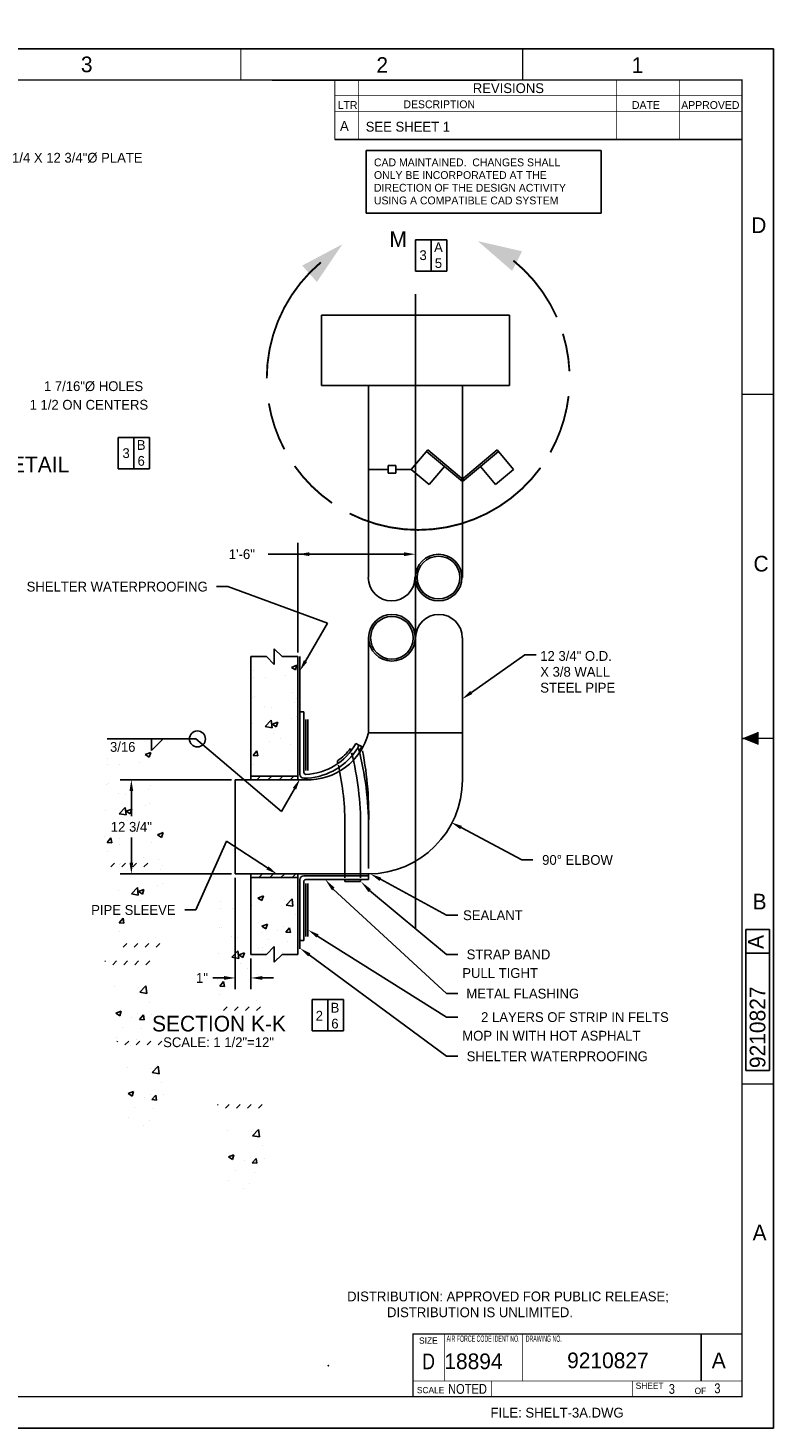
# Model space of a CAD drawing. Extents: x -98 to 136, y 0 to 197.
# Tile 4 of 5: x 88 to 136, y 0 to 89. Entities that reach past the tile are written whole.
import ezdxf
from ezdxf.enums import TextEntityAlignment as Align

# ---------------------------------------------------------------- set-up
doc = ezdxf.new("R2010")
doc.units = 0
doc.header["$LTSCALE"] = 4
for name, pattern in [('CENTER', [0]), ('DASHED', [0]), ('HIDDEN', [0])]:
    doc.linetypes.add(name, pattern=pattern)
doc.layers.get('0').update_dxf_attribs({"linetype": 'CONTINUOUS'})
doc.layers.get('DEFPOINTS').update_dxf_attribs({"linetype": 'CONTINUOUS'})
for name, color, linetype in [('DIM', 5, 'CONTINUOUS'), ('HATCH', 4, 'CONTINUOUS'), ('LETTERING', 5, 'CONTINUOUS'), ('OUTLINE', 1, 'CONTINUOUS'), ('VENT', 4, 'CONTINUOUS')]:
    doc.layers.add(name, color=color, linetype=linetype)
doc.dimstyles.get("Standard").update_dxf_attribs({"dimtxt": 2.5, "dimasz": 2.5, "dimexe": 1.25, "dimexo": 0.625, "dimtad": 1, "dimcen": 2.5, "dimazin": 3, "dimtfac": 1, "dimtmove": 0, "dimatfit": 3})

# ---------------------------------------------------------------- blocks, each defined once
blk = doc.blocks.new('*X')
at = {"color": 0}
for p, q in [((44.082, 73.499), (44.86, 74.31)), ((44.971, 73.361), (44.86, 74.31)), ((47.48, 74.609), (47.48, 74.609)), ((58.815, 74.251), (58.815, 74.251)), ((61.068, 74.326), (61.068, 74.326)), ((15.426, 73.314), (15.426, 73.314)), ((24.832, 73.265), (25.182, 73.399)), ((24.832, 73.265), (25.08, 73.097)), ((24.834, 73.426), (24.834, 73.426)), ((25.08, 73.097), (25.182, 73.399)), ((39.703, 73.214), (40.403, 73.483)), ((40.2, 72.879), (40.403, 73.483)), ((41.164, 73.777), (41.164, 73.777)), ((44.082, 73.499), (44.971, 73.361)), ((53.621, 73.501), (53.621, 73.501)), ((55.236, 73.325), (55.236, 73.325)), ((15.114, 72.683), (15.103, 72.742)), ((15.103, 72.684), (15.114, 72.683)), ((16.043, 72.649), (16.043, 72.649)), ((18.402, 72.395), (18.643, 72.683)), ((18.402, 72.395), (18.7, 72.369)), ((18.531, 72.596), (18.531, 72.596)), ((18.7, 72.369), (18.643, 72.683)), ((18.959, 73.15), (18.959, 73.15)), ((19.783, 72.761), (19.783, 72.761)), ((21.677, 73.01), (21.677, 73.01)), ((21.988, 72.082), (22.229, 72.369)), ((22.287, 72.055), (22.229, 72.369)), ((23.055, 72.697), (23.055, 72.697)), ((23.073, 72.552), (23.073, 72.552)), ((39.703, 73.214), (40.2, 72.879)), ((48.57, 72.861), (48.57, 72.861)), ((54.074, 72.413), (54.774, 72.682)), ((54.074, 72.413), (54.572, 72.078)), ((54.572, 72.078), (54.774, 72.682)), ((54.754, 71.843), (55.533, 72.655)), ((55.643, 71.706), (55.533, 72.655)), ((59.959, 72.654), (59.959, 72.654)), ((63.746, 73.152), (63.746, 73.152)), ((15.366, 71.65), (15.366, 71.65)), ((15.374, 72.181), (15.374, 72.181)), ((15.767, 71.802), (15.767, 71.802)), ((17.241, 71.551), (17.241, 71.551)), ((17.933, 72.002), (17.933, 72.002)), ((18.436, 71.69), (18.436, 71.69)), ((20.157, 72.052), (20.157, 72.052)), ((20.458, 72.322), (20.458, 72.322)), ((20.63, 71.652), (20.981, 71.787)), ((20.63, 71.652), (20.879, 71.485)), ((20.879, 71.485), (20.981, 71.787)), ((21.105, 71.577), (21.105, 71.577)), ((21.988, 72.082), (22.287, 72.055)), ((23.774, 71.464), (23.774, 71.464)), ((24.771, 71.619), (24.771, 71.619)), ((43.436, 72.157), (43.436, 72.157)), ((49.404, 72.324), (49.404, 72.324)), ((51.14, 71.493), (51.14, 71.493)), ((54.754, 71.843), (55.643, 71.706)), ((57.455, 72.324), (57.455, 72.324)), ((63.464, 72.13), (63.464, 72.13)), ((63.828, 71.626), (63.828, 71.626)), ((16.821, 71.131), (16.821, 71.131)), ((17.216, 70.624), (17.216, 70.624)), ((18.063, 70.938), (18.453, 71.344)), ((18.063, 70.938), (18.508, 70.87)), ((18.508, 70.869), (18.453, 71.344)), ((18.468, 70.789), (18.468, 70.789)), ((19.49, 71.018), (19.49, 71.018)), ((20.361, 71.038), (20.361, 71.038)), ((20.398, 70.657), (20.398, 70.657)), ((22.159, 70.905), (22.159, 70.905)), ((22.995, 71.032), (22.995, 71.032)), ((23.519, 71.454), (23.519, 71.454)), ((24.828, 70.792), (24.828, 70.792)), ((24.982, 70.803), (24.982, 70.803)), ((41.343, 70.675), (41.343, 70.675)), ((43.506, 70.199), (43.988, 70.774)), ((43.572, 71.323), (43.572, 71.323)), ((44.103, 70.147), (43.988, 70.774)), ((44.849, 70.665), (44.849, 70.665)), ((47.353, 70.994), (47.353, 70.994)), ((57.632, 71.129), (57.632, 71.129)), ((58.693, 70.922), (58.693, 70.922)), ((65.426, 70.188), (66.205, 71)), ((66.316, 70.05), (66.205, 71)), ((16.429, 70.04), (16.779, 70.174)), ((16.429, 70.04), (16.678, 69.872)), ((16.678, 69.872), (16.779, 70.174)), ((17.872, 70.337), (17.872, 70.337)), ((19.15, 69.802), (19.15, 69.802)), ((22.066, 70.302), (22.066, 70.302)), ((23.4, 70.111), (23.789, 70.517)), ((23.4, 70.111), (23.844, 70.042)), ((23.615, 69.639), (23.965, 69.774)), ((23.844, 70.042), (23.789, 70.517)), ((23.864, 69.471), (23.965, 69.774)), ((25.349, 69.896), (25.349, 69.896)), ((25.501, 69.72), (25.501, 69.72)), ((43.506, 70.199), (44.103, 70.147)), ((46.681, 70.449), (46.681, 70.449)), ((50.678, 69.572), (51.16, 70.146)), ((51.276, 69.519), (51.16, 70.146)), ((52.019, 70.224), (52.019, 70.224)), ((53.499, 70.172), (53.499, 70.172)), ((57.357, 69.998), (57.357, 69.998)), ((62.696, 69.772), (62.696, 69.772)), ((65.426, 70.188), (66.316, 70.05)), ((7.615, 68.938), (7.615, 68.938)), ((7.755, 69.379), (7.755, 69.379)), ((10.182, 69.29), (10.182, 69.29)), ((11.923, 69.262), (12.104, 69.478)), ((11.923, 69.262), (12.222, 69.236)), ((12.103, 69.374), (12.103, 69.374)), ((12.222, 69.236), (12.177, 69.478)), ((13.319, 68.801), (13.319, 68.801)), ((15.509, 68.948), (15.75, 69.235)), ((15.509, 68.948), (15.808, 68.922)), ((15.808, 68.922), (15.75, 69.235)), ((16.234, 69.301), (16.234, 69.301)), ((17.152, 68.817), (17.152, 68.817)), ((17.441, 69.148), (17.441, 69.148)), ((19.046, 69.066), (19.046, 69.066)), ((19.095, 68.634), (19.336, 68.922)), ((19.394, 68.608), (19.336, 68.922)), ((20.11, 69.035), (20.11, 69.035)), ((20.337, 68.993), (20.337, 68.993)), ((22.204, 69.482), (22.204, 69.482)), ((22.779, 68.923), (22.779, 68.923)), ((22.934, 69.368), (22.934, 69.368)), ((23.455, 69.647), (23.455, 69.647)), ((23.615, 69.639), (23.864, 69.471)), ((43.314, 68.828), (43.314, 68.828)), ((43.451, 69.331), (43.451, 69.331)), ((45.672, 69.188), (46.372, 69.457)), ((45.672, 69.188), (46.169, 68.852)), ((45.968, 69.127), (45.968, 69.127)), ((46.169, 68.852), (46.372, 69.457)), ((48.448, 69.532), (48.448, 69.532)), ((48.789, 69.106), (48.789, 69.106)), ((50.678, 69.572), (51.276, 69.519)), ((57.851, 68.944), (58.333, 69.519)), ((57.851, 68.944), (58.449, 68.892)), ((58.449, 68.892), (58.333, 69.518)), ((61.115, 69.208), (61.115, 69.208)), ((65.023, 68.316), (65.506, 68.891)), ((65.621, 68.264), (65.506, 68.891)), ((68.034, 69.547), (68.034, 69.547)), ((10.403, 68.3), (10.403, 68.3)), ((10.849, 67.987), (10.849, 67.987)), ((12.228, 68.427), (12.578, 68.561)), ((12.228, 68.427), (12.477, 68.259)), ((12.477, 68.259), (12.578, 68.561)), ((12.647, 67.946), (12.647, 67.946)), ((12.743, 68.237), (12.743, 68.237)), ((15.901, 68.652), (15.901, 68.652)), ((17.811, 68.673), (17.811, 68.673)), ((19.095, 68.634), (19.394, 68.608)), ((19.414, 68.027), (19.764, 68.161)), ((19.414, 68.027), (19.663, 67.859)), ((19.663, 67.859), (19.764, 68.161)), ((22.682, 68.321), (22.923, 68.608)), ((22.682, 68.321), (22.98, 68.294)), ((22.981, 68.294), (22.923, 68.608)), ((24.034, 67.924), (24.034, 67.924)), ((25.44, 68.055), (25.44, 68.055)), ((40.137, 68.126), (40.137, 68.126)), ((57.328, 68.71), (57.328, 68.71)), ((59.466, 68.655), (59.466, 68.655)), ((60.043, 68.387), (60.743, 68.656)), ((60.043, 68.387), (60.541, 68.052)), ((60.541, 68.051), (60.743, 68.656)), ((63.706, 68.297), (63.706, 68.297)), ((64.804, 68.429), (64.804, 68.429)), ((65.023, 68.316), (65.621, 68.264)), ((67.283, 68.631), (67.283, 68.631)), ((7.487, 67.799), (7.487, 67.799)), ((7.554, 67.274), (7.554, 67.274)), ((8.054, 66.895), (8.443, 67.301)), ((8.499, 66.826), (8.443, 67.301)), ((9.598, 67.822), (9.598, 67.822)), ((10.122, 67.626), (10.122, 67.626)), ((17.731, 67.094), (17.731, 67.094)), ((17.75, 67.008), (17.75, 67.008)), ((20.276, 67.328), (20.276, 67.328)), ((20.888, 67.51), (20.888, 67.51)), ((21.86, 67.319), (21.86, 67.319)), ((22.14, 67.675), (22.14, 67.675)), ((22.873, 67.703), (22.873, 67.703)), ((24.776, 67.819), (24.776, 67.819)), ((44.722, 67.05), (44.722, 67.05)), ((48.509, 67.549), (48.509, 67.549)), ((58.572, 67.593), (58.572, 67.593)), ((61.451, 67.63), (61.451, 67.63)), ((8.027, 66.814), (8.377, 66.949)), ((8.027, 66.814), (8.276, 66.647)), ((8.054, 66.895), (8.499, 66.827)), ((8.276, 66.647), (8.377, 66.949)), ((8.46, 66.931), (8.46, 66.931)), ((11.129, 66.819), (11.129, 66.819)), ((13.798, 66.706), (13.798, 66.706)), ((15.38, 66.478), (15.563, 66.548)), ((15.539, 66.478), (15.563, 66.548)), ((15.837, 66.845), (15.837, 66.845)), ((16.467, 66.593), (16.467, 66.593)), ((16.63, 66.808), (16.478, 66.961)), ((16.835, 65.897), (16.478, 66.254)), ((17.542, 65.897), (17.323, 66.115)), ((18.249, 65.897), (18.031, 66.115)), ((18.956, 65.897), (18.738, 66.115)), ((18.944, 66.818), (18.944, 66.818)), ((19.136, 66.48), (19.136, 66.48)), ((19.478, 66.082), (19.243, 66.317)), ((19.478, 66.789), (19.353, 66.914)), ((42.218, 66.72), (42.218, 66.72)), ((48.327, 66.203), (48.327, 66.203)), ((55.619, 66.629), (55.619, 66.629)), ((67.304, 66.425), (67.304, 66.425)), ((16.856, 65.647), (17.106, 65.897)), ((17.563, 65.647), (17.813, 65.897)), ((18.271, 65.647), (18.521, 65.897)), ((18.978, 65.647), (19.228, 65.897)), ((19.685, 65.647), (19.935, 65.897)), ((20.392, 65.647), (20.642, 65.897)), ((21.099, 65.647), (21.349, 65.897)), ((43.192, 65.499), (43.192, 65.499)), ((44.691, 65.366), (44.691, 65.366)), ((49.788, 65.628), (49.788, 65.628)), ((58.485, 65.264), (58.485, 65.264)), ((64.8, 66.096), (64.8, 66.096)), ((43.956, 64.627), (43.956, 64.627)), ((50.03, 65.14), (50.03, 65.14)), ((52.194, 64.436), (52.194, 64.436)), ((55.368, 64.915), (55.368, 64.915)), ((60.706, 64.689), (60.706, 64.689)), ((63.584, 64.968), (63.584, 64.968)), ((66.012, 64.361), (66.712, 64.63)), ((66.012, 64.361), (66.51, 64.025)), ((66.044, 64.464), (66.044, 64.464)), ((66.51, 64.025), (66.712, 64.63)), ((45.878, 63.604), (45.878, 63.604)), ((53.256, 63.514), (53.256, 63.514)), ((58.45, 64.264), (58.45, 64.264)), ((42.091, 63.106), (42.091, 63.106)), ((44.893, 62.677), (45.375, 63.252)), ((44.893, 62.677), (45.491, 62.625)), ((45.491, 62.625), (45.375, 63.252)), ((45.407, 62.102), (46.186, 62.914)), ((46.297, 61.964), (46.186, 62.914)), ((48.205, 62.874), (48.205, 62.874)), ((52.066, 62.05), (52.548, 62.624)), ((52.664, 61.997), (52.548, 62.624)), ((66.87, 62.664), (66.87, 62.664)), ((68.46, 62.98), (68.46, 62.98)), ((43.071, 62.17), (43.071, 62.17)), ((43.239, 61.936), (43.939, 62.205)), ((43.239, 61.936), (43.736, 61.601)), ((43.736, 61.601), (43.939, 62.205)), ((45.407, 62.102), (46.297, 61.964)), ((52.066, 62.05), (52.664, 61.997)), ((59.238, 61.422), (59.72, 61.997)), ((59.836, 61.37), (59.721, 61.997)), ((61.038, 61.663), (61.038, 61.663)), ((62.169, 62.151), (62.169, 62.151)), ((63.463, 61.639), (63.463, 61.639)), ((64.673, 62.481), (64.673, 62.481)), ((52.067, 60.821), (52.067, 60.821)), ((55.854, 61.32), (55.854, 61.32)), ((56.08, 60.447), (56.859, 61.259)), ((56.969, 60.309), (56.859, 61.259)), ((57.61, 61.136), (58.31, 61.404)), ((57.61, 61.136), (58.107, 60.8)), ((58.108, 60.8), (58.31, 61.404)), ((58.328, 60.935), (58.328, 60.935)), ((59.238, 61.422), (59.836, 61.37)), ((66.411, 60.795), (66.893, 61.369)), ((66.411, 60.795), (67.009, 60.742)), ((67.009, 60.742), (66.893, 61.369)), ((42.744, 60.256), (42.744, 60.256)), ((48.082, 60.031), (48.082, 60.031)), ((49.563, 60.492), (49.563, 60.492)), ((53.135, 60.185), (53.135, 60.185)), ((55.207, 60.662), (55.207, 60.662)), ((56.08, 60.447), (56.969, 60.309)), ((39.46, 59.162), (39.46, 59.162)), ((39.514, 59.138), (39.514, 59.138)), ((43.248, 59.66), (43.248, 59.66)), ((48.083, 59.545), (48.083, 59.545)), ((49.375, 59.661), (49.375, 59.661)), ((53.421, 59.805), (53.421, 59.805)), ((58.759, 59.579), (58.759, 59.579)), ((63.435, 59.468), (63.435, 59.468)), ((64.097, 59.354), (64.097, 59.354)), ((65.829, 59.036), (65.829, 59.036)), ((66.752, 58.792), (67.531, 59.604)), ((67.626, 58.785), (67.531, 59.604)), ((42.949, 58.841), (42.949, 58.841)), ((44.853, 58.913), (44.853, 58.913)), ((66.752, 58.792), (66.799, 58.785)), ((103.095, 33.815), (103.445, 33.949)), ((103.343, 33.647), (103.445, 33.949)), ((100.679, 33.165), (100.679, 33.165)), ((100.695, 33.585), (100.695, 33.585)), ((101.461, 33.145), (101.461, 33.145)), ((102.712, 33.31), (102.712, 33.31)), ((103.095, 33.815), (103.343, 33.647)), ((103.221, 33.905), (103.221, 33.905)), ((103.16, 32.241), (103.16, 32.241)), ((100.634, 31.921), (100.634, 31.921)), ((100.745, 31.954), (100.745, 31.954)), ((101.397, 31.338), (101.397, 31.338)), ((101.799, 31.282), (101.799, 31.282)), ((103.291, 31.587), (103.291, 31.587)), ((103.414, 31.841), (103.414, 31.841)), ((101.421, 30.034), (101.81, 30.439)), ((101.866, 29.965), (101.81, 30.439)), ((103.099, 30.576), (103.099, 30.576)), ((103.388, 30.682), (103.388, 30.682)), ((100.573, 30.256), (100.573, 30.256)), ((101.421, 30.034), (101.866, 29.965)), ((101.878, 30.189), (102.228, 30.324)), ((101.878, 30.189), (102.127, 30.021)), ((101.975, 29.615), (101.975, 29.615)), ((102.127, 30.021), (102.228, 30.323)), ((15.321, 29), (15.321, 29)), ((16.352, 28.726), (16.352, 28.726)), ((100.513, 28.592), (100.513, 28.592)), ((101.67, 29.083), (101.67, 29.083)), ((102.419, 29.3), (102.419, 29.3)), ((103.038, 28.912), (103.038, 28.912)), ((15.039, 27.812), (15.039, 27.812)), ((15.94, 28.329), (15.94, 28.329)), ((15.968, 28.205), (16.209, 28.492)), ((15.968, 28.205), (16.267, 28.179)), ((16.267, 28.179), (16.209, 28.492)), ((100.651, 28.197), (100.893, 28.484)), ((100.651, 28.197), (100.95, 28.171)), ((100.95, 28.171), (100.893, 28.484)), ((16.291, 27.061), (16.291, 27.061)), ((100.66, 27.643), (100.66, 27.643)), ((100.888, 26.641), (101.128, 26.881)), ((101.595, 26.641), (101.835, 26.881)), ((102.302, 26.641), (102.542, 26.881)), ((102.977, 27.247), (102.977, 27.247)), ((103.009, 26.641), (103.249, 26.881)), ((14.222, 26.731), (14.222, 26.731)), ((14.065, 25.257), (14.065, 25.257)), ((15.848, 25.472), (15.848, 25.472)), ((16.202, 25.73), (16.552, 25.864)), ((16.202, 25.73), (16.45, 25.562)), ((16.23, 25.397), (16.23, 25.397)), ((16.45, 25.562), (16.552, 25.864)), ((16.734, 25.144), (16.734, 25.144)), ((15.12, 24.585), (15.12, 24.585)), ((16.131, 24.981), (16.131, 24.981)), ((16.662, 24.444), (16.903, 24.731)), ((16.662, 24.444), (16.937, 24.42)), ((16.958, 24.43), (16.903, 24.731)), ((14.147, 23.329), (14.114, 23.363)), ((14.946, 23.238), (14.821, 23.363)), ((15.653, 23.238), (15.528, 23.363)), ((15.784, 23.665), (15.784, 23.665)), ((16.17, 23.732), (16.17, 23.732)), ((16.36, 23.238), (16.235, 23.363)), ((17.068, 23.238), (16.943, 23.363)), ((17.775, 23.237), (17.65, 23.363)), ((14.147, 22.623), (14.022, 22.748)), ((18.022, 22.99), (17.897, 23.115)), ((18.022, 22.283), (17.897, 22.408)), ((18.409, 22.49), (18.409, 22.49)), ((18.634, 22.388), (18.634, 22.388)), ((18.841, 22.498), (18.841, 22.498)), ((19.52, 22.358), (19.52, 22.358)), ((20.772, 22.522), (20.772, 22.522)), ((21.078, 22.377), (21.078, 22.377)), ((21.231, 22.763), (21.231, 22.763)), ((21.757, 22.999), (21.757, 22.999)), ((22.666, 22.772), (22.666, 22.772)), ((23.799, 23.115), (23.799, 23.115)), ((14.147, 21.916), (14.022, 22.041)), ((18.022, 21.576), (17.897, 21.701)), ((22.171, 21.704), (22.521, 21.838)), ((22.171, 21.704), (22.419, 21.536)), ((22.419, 21.536), (22.521, 21.838)), ((22.955, 21.901), (22.955, 21.901)), ((23.738, 21.45), (23.738, 21.45)), ((23.747, 22.264), (23.747, 22.264)), ((55.788, 21.994), (55.636, 22.146)), ((55.636, 21.695), (55.886, 21.945)), ((56.495, 21.994), (56.245, 22.244)), ((57.202, 21.994), (56.952, 22.244)), ((57.909, 21.994), (57.659, 22.244)), ((58.616, 21.994), (58.366, 22.244)), ((14.147, 21.209), (14.022, 21.334)), ((14.147, 20.501), (14.022, 20.626)), ((18.022, 20.869), (17.897, 20.994)), ((18.574, 20.723), (18.574, 20.723)), ((18.753, 20.545), (19.083, 20.888)), ((19.138, 20.413), (19.083, 20.888)), ((19.457, 20.55), (19.457, 20.55)), ((20.039, 21.4), (20.039, 21.4)), ((20.942, 20.369), (21.183, 20.657)), ((21.171, 21.098), (21.171, 21.098)), ((21.237, 20.363), (21.183, 20.657)), ((21.35, 20.8), (21.35, 20.8)), ((24.508, 21.215), (24.508, 21.215)), ((55.636, 20.988), (55.886, 21.238)), ((100.51, 20.607), (100.544, 20.641)), ((101.012, 20.401), (101.252, 20.641)), ((101.719, 20.401), (101.959, 20.641)), ((102.426, 20.401), (102.666, 20.641)), ((103.133, 20.401), (103.373, 20.641)), ((14.147, 19.794), (14.022, 19.919)), ((18.022, 20.162), (17.897, 20.287)), ((19.091, 20.421), (19.138, 20.413)), ((20.942, 20.369), (21.021, 20.363)), ((55.636, 20.28), (55.886, 20.53)), ((55.636, 19.573), (55.886, 19.823)), ((14.579, 19.363), (14.454, 19.488)), ((15.286, 19.363), (15.161, 19.488)), ((15.993, 19.363), (15.868, 19.488)), ((16.7, 19.363), (16.575, 19.488)), ((17.407, 19.363), (17.282, 19.488)), ((17.989, 19.488), (17.893, 19.583)), ((55.636, 18.866), (55.886, 19.116)), ((101.151, 18.994), (101.151, 18.994)), ((102.673, 18.925), (102.673, 18.925)), ((102.747, 18.637), (103.136, 19.043)), ((103.191, 18.568), (103.136, 19.043)), ((102.747, 18.637), (103.191, 18.568)), ((103.359, 18.019), (103.359, 18.019)), ((101.213, 17.299), (101.563, 17.433)), ((101.213, 17.299), (101.462, 17.131)), ((101.462, 17.131), (101.563, 17.433)), ((102.229, 17.056), (102.229, 17.056)), ((102.613, 17.26), (102.613, 17.26)), ((102.733, 16.914), (102.974, 17.201)), ((103.032, 16.888), (102.974, 17.201)), ((103.48, 17.221), (103.48, 17.221)), ((101.641, 16.421), (101.641, 16.421)), ((102.733, 16.914), (103.032, 16.888)), ((102.847, 16.326), (102.847, 16.326)), ((101.232, 15.767), (101.232, 15.767)), ((102.165, 15.249), (102.165, 15.249)), ((102.552, 15.596), (102.552, 15.596)), ((15.848, 14.788), (15.95, 14.89)), ((16.003, 14.589), (16.113, 14.698)), ((16.357, 14.589), (16.466, 14.698)), ((16.71, 14.589), (16.82, 14.698)), ((17.064, 14.589), (17.348, 14.873)), ((17.848, 14.313), (18.125, 14.589)), ((17.848, 13.959), (17.957, 14.068)), ((17.848, 13.606), (17.957, 13.715)), ((17.848, 13.252), (17.957, 13.361)), ((18.039, 13.089), (18.142, 13.192)), ((51.619, 10.607), (49.601, 12.625)), ((50.912, 11.314), (52.223, 12.625)), ((51.619, 12.021), (51.015, 12.625)), ((53.887, 11.167), (52.429, 12.625)), ((54.346, 12.122), (53.843, 12.625)), ((49.961, 11.777), (50.205, 12.021)), ((51.428, 10.416), (53.033, 12.021)), ((53.74, 11.314), (54.265, 11.838)), ((53.097, 10.542), (52.326, 11.314)), ((52.876, 10.45), (53.033, 10.607))]:
    blk.add_line(p, q, dxfattribs=at)
blk = doc.blocks.new('*D')
at = {"color": 0, "linetype": 'BYBLOCK'}
for p, q in [((9.103, 70.228), (9.103, 77.72)), ((15.103, 73.728), (15.103, 77.72)), ((15.103, 73.728), (15.103, 77.72)), ((24.103, 74.228), (24.103, 77.72)), ((9.823, 77), (10.583, 77)), ((14.383, 77), (13.624, 77)), ((15.823, 77), (18.083, 77)), ((23.383, 77), (21.124, 77)), ((101.398, 41.357), (94.291, 41.357)), ((95.011, 40.637), (95.011, 39.03)), ((95.011, 36.077), (95.011, 37.685)), ((101.398, 35.357), (94.291, 35.357)), ((101.648, 35.107), (101.648, 27.994)), ((102.648, 29.966), (102.648, 27.994)), ((100.928, 28.714), (100.208, 28.714)), ((103.368, 28.714), (104.088, 28.714))]:
    blk.add_line(p, q, dxfattribs=at)
for points in [[(9.823, 77.12), (9.823, 76.88), (9.103, 77)], [(14.383, 77.12), (14.383, 76.88), (15.103, 77)], [(15.823, 77.12), (15.823, 76.88), (15.103, 77)], [(23.383, 77.12), (23.383, 76.88), (24.103, 77)], [(94.891, 40.637), (95.131, 40.637), (95.011, 41.357)], [(94.891, 36.077), (95.131, 36.077), (95.011, 35.357)], [(100.928, 28.834), (100.928, 28.594), (101.648, 28.714)], [(103.368, 28.834), (103.368, 28.594), (102.648, 28.714)]]:
    blk.add_solid(points, dxfattribs=at)
at = {"layer": 'DEFPOINTS', "color": 0, "linetype": 'BYBLOCK'}
for p in [(15.103, 77), (24.103, 77), (15.103, 73.478), (15.103, 73.478), (24.103, 73.978), (9.103, 69.978), (95.011, 41.357), (101.648, 41.357), (101.648, 35.357), (101.648, 35.357), (102.648, 30.216), (101.648, 28.714)]:
    blk.add_point(p, dxfattribs=at)
at = {"color": 0, "linetype": 'BYBLOCK'}
for s, p in [('1\'-0"', (12.103, 77)), ('1\'-6"', (19.603, 77)), ('12 3/4"', (95.011, 38.357)), ('1"', (99.52, 28.714))]:
    blk.add_text(s, height=0.625, dxfattribs=at).set_placement(p, align=Align.MIDDLE_CENTER)
blk = doc.blocks.new('BORDER')
at = {"color": 0}
for p, q in [((1, 1), (0, 1)), ((0, 1), (0, 0)), ((1, 0), (1, 1)), ((0, 0), (1, 0))]:
    blk.add_line(p, q, dxfattribs=at)
blk = doc.blocks.new('NEWNOTE')
at = {"layer": 'OUTLINE', "color": 0}
for s, p in [('DISTRIBUTION: APPROVED FOR PUBLIC RELEASE;', (0, -0.009)), ('           DISTRIBUTION IS UNLIMITED.', (0, -0.262))]:
    blk.add_text(s, height=0.156, dxfattribs=at).set_placement(p)

msp = doc.modelspace()

# ---------------------------------------------------------------- linework, layer by layer
at = {"color": 0, "linetype": 'BYBLOCK'}
for p, q in [((105.648, 49.477), (105.648, 56.472)), ((113.148, 49.477), (113.148, 56.472)), ((112.428, 55.752), (103.736, 55.752))]:
    msp.add_line(p, q, dxfattribs=at)
at = {"color": 0}
for p, q in [((102.638, 49.216), (103.638, 49.216)), ((103.638, 49.216), (104.138, 48.716)), ((104.138, 48.716), (104.138, 49.716)), ((104.138, 49.716), (104.638, 49.216)), ((104.638, 49.216), (105.648, 49.216)), ((105.776, 45.704), (106.026, 45.704)), ((109.34, 43.664), (109.537, 43.558)), ((109.537, 43.558), (109.703, 43.513)), ((102.648, 41.597), (105.648, 41.597)), ((102.648, 35.117), (105.648, 35.117)), ((106.019, 35.236), (110.148, 35.236)), ((106.144, 34.986), (110.148, 34.986)), ((108.648, 34.861), (109.648, 34.861)), ((110.148, 34.986), (110.148, 35.357)), ((103.638, 30.216), (104.138, 30.716)), ((104.138, 30.716), (104.138, 29.716)), ((105.769, 31.107), (106.019, 31.107)), ((102.648, 30.216), (103.638, 30.216)), ((104.138, 29.716), (104.638, 30.216)), ((104.638, 30.216), (105.648, 30.216))]:
    msp.add_line(p, q, dxfattribs=at)
at = {"color": 0, "linetype": 'CONTINUOUS'}
for p, q in [((102.648, 41.597), (102.648, 49.227)), ((105.648, 41.597), (105.648, 49.227)), ((105.768, 41.741), (105.768, 49.227)), ((105.776, 41.704), (105.776, 45.704)), ((106.026, 41.827), (106.026, 45.704)), ((106.151, 45.204), (106.151, 41.954)), ((106.276, 45.204), (106.276, 41.954)), ((102.648, 41.357), (102.648, 41.597)), ((105.648, 41.357), (105.648, 41.597)), ((102.648, 35.117), (102.648, 35.357)), ((102.648, 30.216), (102.648, 35.117)), ((105.648, 35.117), (105.648, 35.357)), ((105.648, 30.216), (105.648, 35.117)), ((105.768, 30.569), (105.768, 34.913)), ((105.769, 31.107), (105.769, 34.986)), ((106.019, 31.107), (106.019, 34.861)), ((108.648, 34.861), (108.648, 34.988)), ((109.648, 34.861), (109.648, 34.988)), ((106.144, 31.357), (106.144, 34.736)), ((106.269, 31.357), (106.269, 34.736))]:
    msp.add_line(p, q, dxfattribs=at)
at = {"color": 0, "linetype": 'HIDDEN'}
for p, q in [((108.648, 35.104), (108.648, 38.357)), ((109.648, 35.1), (109.648, 38.357)), ((110.148, 35.688), (110.148, 38.357))]:
    msp.add_line(p, q, dxfattribs=at)
at = {"color": 0}
for centre, radius, start, end in [((105.984, 45.562), 4.108, 270.45903, 324.51027), ((105.988, 45.538), 3.84, 272.42783, 330.78978), ((106.277, 45.351), 3.371, 304.08376, 323.72388), ((91.009, 38.466), 18.639, 14.71828, 15.21261), ((108.701, 43.748), 0.848, 317.66886, 346.21837), ((108.518, 43.624), 1.178, 332.09514, 354.50007), ((89.629, 39.183), 20.536, 11.68719, 12.17281), ((91.009, 38.466), 17.639, 12.95942, 13.41921), ((106.026, 41.704), 0.25, 180, 267.87342), ((106.151, 41.827), 0.125, 180, 269.91976), ((106.019, 34.986), 0.25, 90, 180), ((106.144, 34.861), 0.125, 90, 180)]:
    msp.add_arc(centre, radius, start, end, dxfattribs=at)
at = {"color": 0, "linetype": 'HIDDEN'}
for centre, radius, start, end in [((91.009, 38.466), 18.639, 359.67532, 14.31632), ((91.009, 38.466), 19.139, 359.67532, 14.80955), ((89.629, 39.183), 20.536, 357.69524, 11.27915), ((91.009, 38.466), 17.639, 359.67532, 12.52898)]:
    msp.add_arc(centre, radius, start, end, dxfattribs=at)
at = {"color": 0, "linetype": 'BYBLOCK'}
for points in [[(106.368, 55.872), (106.368, 55.632), (105.648, 55.752)], [(112.428, 55.872), (112.428, 55.632), (113.148, 55.752)]]:
    msp.add_solid(points, dxfattribs=at)
at = {"layer": 'DEFPOINTS', "color": 0, "linetype": 'BYBLOCK'}
for p in [(113.148, 55.752), (105.648, 49.227), (113.148, 49.227)]:
    msp.add_point(p, dxfattribs=at)
at = {"layer": 'DIM', "color": 0}
for p, q in [((104.59, 39.327), (99.138, 43.975)), ((116.063, 38.311), (119.95, 36.259)), ((101.095, 37.438), (99.138, 33.054)), ((119.95, 36.259), (120.639, 36.259)), ((131.383, 6), (131.383, 3))]:
    msp.add_line(p, q, dxfattribs=at)
msp.add_solid([(116.007, 38.205), (116.119, 38.417), (115.426, 38.647)], dxfattribs=at)
at = {"layer": 'HATCH', "color": 0}
for p, q in [((108, 82.21), (134, 82.21)), ((110.148, 44.357), (116.118, 44.357))]:
    msp.add_line(p, q, dxfattribs=at)
at = {"layer": 'LETTERING', "color": 0}
for p, q in [((113.151, 73.811), (113.151, 75.811)), ((113.151, 75.811), (115.151, 75.811)), ((114.151, 75.811), (114.151, 73.811)), ((115.151, 75.811), (115.151, 73.811)), ((115.151, 73.811), (113.151, 73.811)), ((94.178, 61.188), (94.178, 63.188)), ((94.178, 63.188), (96.178, 63.188)), ((95.178, 63.188), (95.178, 61.188)), ((96.178, 63.188), (96.178, 61.188)), ((96.178, 61.188), (94.178, 61.188)), ((101.169, 53.682), (100.449, 53.682)), ((107.533, 51.349), (101.169, 53.682)), ((106.129, 48.932), (107.533, 51.349)), ((116.717, 46.927), (120.138, 49.331)), ((120.138, 49.331), (120.858, 49.331)), ((99.138, 43.975), (93.46, 43.975)), ((96.299, 43.975), (96.299, 43.225)), ((96.299, 43.225), (97.049, 43.975)), ((105.425, 40.79), (104.59, 39.327)), ((103.704, 35.735), (101.095, 37.438)), ((110.909, 35.009), (115.138, 32.716)), ((107.904, 34.387), (115.138, 27.716)), ((110.22, 34.286), (115.138, 30.216)), ((99.138, 33.054), (98.418, 33.054)), ((115.138, 32.716), (115.858, 32.716)), ((106.906, 31.39), (115.138, 26.216)), ((106.372, 30.181), (115.138, 23.716)), ((115.138, 30.216), (115.858, 30.216)), ((115.138, 27.716), (115.858, 27.716)), ((106.56, 25.337), (106.56, 27.337)), ((106.56, 27.337), (108.56, 27.337)), ((107.56, 27.337), (107.56, 25.337)), ((108.56, 27.337), (108.56, 25.337)), ((115.138, 26.216), (115.858, 26.216)), ((108.56, 25.337), (106.56, 25.337)), ((115.138, 23.716), (115.858, 23.716))]:
    msp.add_line(p, q, dxfattribs=at)
at = {"layer": 'LETTERING', "color": 0, "const_width": 0.12}
for points in [[(107.108, 74.372, 0.221623), (103.656, 66.967, 1)], [(122.169, 70.872, 0.119334), (119.403, 74.485, 1)], [(122.981, 67.423, 0.063089), (122.563, 69.817, 1)], [(103.789, 65.37, 0.080433), (104.78, 62.443, 0.226461)], [(121.761, 62.247, 0.098634), (122.926, 65.84, 0.226461)], [(105.437, 61.376, 0.087498), (107.825, 59.016, 0.226461)], [(108.945, 58.348, 0.367999), (121.134, 61.268, 0.226461)]]:
    msp.add_lwpolyline(points, format="xyb", dxfattribs=at)
at = {"layer": 'LETTERING', "color": 0}
msp.add_circle((99.23, 43.963), 0.509, dxfattribs=at)
for points in [[(108.481, 75.523), (106.858, 73.121), (105.918, 74.167)], [(117.13, 75.726), (119.32, 73.826), (119.956, 75.08)], [(106.233, 48.871), (106.026, 48.992), (105.768, 48.309)], [(116.786, 46.829), (116.648, 47.025), (116.128, 46.513)], [(105.321, 40.85), (105.529, 40.731), (105.782, 41.416)], [(103.77, 35.835), (103.639, 35.634), (104.307, 35.341)], [(107.821, 34.3), (107.986, 34.475), (107.379, 35.01)], [(110.144, 34.193), (110.297, 34.378), (109.666, 34.874)], [(110.852, 34.903), (110.966, 35.114), (110.276, 35.352)], [(106.842, 31.289), (106.971, 31.491), (106.299, 31.778)], [(106.301, 30.084), (106.444, 30.278), (105.793, 30.608)]]:
    msp.add_solid(points, dxfattribs=at)
at = {"layer": 'OUTLINE', "color": 0}
for p, q in [((104, 86), (118.296, 86)), ((110, 77.5), (110, 81.5)), ((110, 81.5), (125, 81.5)), ((125, 81.5), (125, 77.5)), ((125, 77.5), (110, 77.5)), ((134, 44), (135, 44)), ((135, 44), (135, 44.4)), ((135, 44), (135, 43.6))]:
    msp.add_line(p, q, dxfattribs=at)
at = {"layer": 'OUTLINE', "color": 0, "linetype": 'DASHED'}
for p, q in [((134.241, 31.8), (134.241, 22.8)), ((134.241, 31.8), (135.761, 31.8)), ((135.761, 31.8), (135.761, 22.8)), ((134.241, 30.3), (135.761, 30.3)), ((134.241, 22.8), (135.761, 22.8))]:
    msp.add_line(p, q, dxfattribs=at)
at = {"layer": 'OUTLINE', "color": 0}
for points, const_width in [([(102, 86), (102, 87.992)], 0.08), ([(120, 86), (120, 87.992)], 0.08), ([(108, 82.21), (108, 86)], 0.048), ([(109.52, 82.21), (109.52, 86)], 0.048), ([(126, 82.21), (126, 86)], 0.048), ([(130, 82.21), (130, 86)], 0.048), ([(134, 85), (108, 85)], 0.048), ([(134, 84), (108, 84)], 0.048), ([(133.972, 65.947), (135.972, 65.947)], 0.08), ([(134, 44), (136, 44)], 0.08), ([(133.972, 21.947), (135.972, 21.947)], 0.08), ([(113, 2), (113, 6), (134, 6)], 0.08), ([(115, 3), (115, 6)], 0.048), ([(120, 3), (120, 6)], 0.048), ([(113, 3), (134, 3)], 0.048), ([(118, 2), (118, 3)], 0.048), ([(127, 2), (127, 3)], 0.048)]:
    msp.add_lwpolyline(points, dxfattribs=dict(at, const_width=const_width))
at = {"layer": 'OUTLINE', "color": 0, "const_width": 0.08}
msp.add_lwpolyline([(2, 86), (2, 2), (134, 2), (134, 86)], close=True, dxfattribs=at)
at = {"layer": 'OUTLINE', "color": 0}
msp.add_point((107.585, 3.987), dxfattribs=at)
msp.add_point((107.585, 3.987), dxfattribs=at)
msp.add_point((107.585, 3.987), dxfattribs=at)
msp.add_solid([(134, 44), (135, 44.4), (135, 43.6)], dxfattribs=at)
at = {"layer": 'VENT', "color": 0, "linetype": 'CENTER'}
msp.add_line((113.148, 72.345), (113.148, 31.914), dxfattribs=at)
at = {"layer": 'VENT', "color": 0}
for p, q in [((107.148, 71.012), (119.148, 71.012)), ((107.148, 71.012), (107.148, 66.512)), ((119.148, 71.012), (119.148, 66.512)), ((107.148, 66.512), (119.148, 66.512)), ((110.148, 54.258), (110.148, 66.512)), ((116.148, 54.258), (116.148, 66.512)), ((112.885, 61.165), (113.93, 62.41)), ((113.85, 62.314), (116.148, 60.385)), ((113.93, 62.41), (116.228, 60.481)), ((118.366, 62.41), (116.067, 60.481)), ((118.446, 62.314), (116.148, 60.385)), ((119.41, 61.165), (118.366, 62.41)), ((111.398, 61.165), (110.148, 61.165)), ((111.398, 61.415), (111.898, 61.415)), ((111.398, 60.915), (111.398, 61.415)), ((111.898, 60.915), (111.398, 60.915)), ((111.898, 61.415), (111.898, 60.915)), ((112.885, 61.165), (111.898, 61.165)), ((114.035, 60.201), (112.885, 61.165)), ((114.999, 61.35), (114.035, 60.201)), ((117.297, 61.35), (118.261, 60.201)), ((118.261, 60.201), (119.41, 61.165)), ((116.148, 60.385), (116.067, 60.481)), ((116.148, 60.385), (116.228, 60.481)), ((110.148, 44.357), (110.148, 50.421)), ((116.148, 41.357), (116.148, 50.421)), ((101.648, 41.357), (106.148, 41.357)), ((101.648, 35.357), (110.148, 35.357))]:
    msp.add_line(p, q, dxfattribs=at)
at = {"layer": 'VENT', "color": 0, "linetype": 'CONTINUOUS'}
msp.add_line((101.648, 35.357), (101.648, 41.357), dxfattribs=at)
at = {"layer": 'VENT', "color": 0}
for centre, radius in [((114.625, 54.258), 1.488), ((114.625, 54.258), 1.363), ((111.648, 50.421), 1.488), ((111.648, 50.421), 1.363)]:
    msp.add_circle(centre, radius, dxfattribs=at)
for centre, radius, start, end in [((111.625, 54.258), 1.488, 180, 0), ((114.648, 50.421), 1.488, 0, 180), ((106.277, 45.351), 3.996, 268.13962, 345.60018), ((110.148, 41.357), 6, 270, 0)]:
    msp.add_arc(centre, radius, start, end, dxfattribs=at)

# ---------------------------------------------------------------- block references
at = {"color": 0}
for name, p, xscale, yscale, zscale in [('BORDER', (0, 0), 136, 88, 136), ('NEWNOTE', (108.785, 8.119), 4, 4, 4)]:
    msp.add_blockref(name, p, dxfattribs=dict(at, xscale=xscale, yscale=yscale, zscale=zscale))
at = {"layer": 'HATCH', "color": 0}
for p in [(2.138, 14.716), (2.138, 14.716), (2.138, 14.716), (2.138, 14.716), (-7.192, 9.16), (-7.192, 9.16), (-6.409, 4.037), (0, 0), (0, 0), (0, 0), (0, 0)]:
    msp.add_blockref('*X', p, dxfattribs=at)

# ---------------------------------------------------------------- texts
at = {"color": 0, "linetype": 'BYBLOCK'}
msp.add_text('1\'-6"', height=0.625, dxfattribs=at).set_placement((102.066, 55.752), align=Align.MIDDLE_CENTER)
at = {"color": 0}
msp.add_text('9210827', height=1, rotation=90, dxfattribs=at).set_placement((135.487, 22.964))
for s, height, p in [('18894', 1, (114.991, 3.754)), ('9210827', 1, (122.833, 3.814)), ('FILE: SHELT-3A.DWG', 0.625, (117.939, 0.666))]:
    msp.add_text(s, height=height, dxfattribs=at).set_placement(p)
at = {"color": 0, "width": 0.85}
for s, p in [('NOTED', (115.227, 2.181)), ('3', (129.319, 2.181)), ('3', (132.229, 2.22))]:
    msp.add_text(s, height=0.625, dxfattribs=at).set_placement(p)
at = {"layer": 'DIM', "color": 0}
for s, height, p in [('A', 0.625, (108.332, 82.76)), ('SEE SHEET 1', 0.625, (109.971, 82.715)), ('12 3/4" O.D.', 0.625, (121.115, 48.947)), ('X 3/8 WALL', 0.625, (121.115, 47.935)), ('STEEL PIPE', 0.625, (121.115, 46.923)), ('A', 1, (132.066, 3.813))]:
    msp.add_text(s, height=height, dxfattribs=at).set_placement(p)
msp.add_text('90%%D ELBOW', height=0.625, dxfattribs=at).set_placement((123.494, 36.244), align=Align.MIDDLE_CENTER)
msp.add_text('A', height=1, rotation=90, dxfattribs=at).set_placement((135.377, 30.564))
at = {"layer": 'LETTERING', "color": 0}
for s, height, p in [('1/4 X 12 3/4"%%C PLATE', 0.625, (87.395, 80.734)), ('M', 1, (111.488, 75.351)), ('1 1/2 ON CENTERS', 0.625, (88.515, 64.972)), ('3/16', 0.625, (93.647, 43.143)), ('PULL TIGHT', 0.625, (116.138, 28.716)), ('MOP IN WITH HOT ASPHALT', 0.625, (116.138, 24.716))]:
    msp.add_text(s, height=height, dxfattribs=at).set_placement(p)
for s, height, p in [('3', 0.625, (113.637, 74.518)), ('A', 0.625, (114.617, 75.023)), ('5', 0.625, (114.617, 74.011)), ('B', 0.625, (95.639, 62.406)), ('VENTILATOR PLATE DETAIL', 1, (82.015, 60.972)), ('3', 0.625, (94.676, 61.886)), ('6', 0.625, (95.639, 61.394)), ('B', 0.625, (108.009, 26.504)), ('SECTION K-K', 1, (100.607, 25.3)), ('2', 0.625, (107.013, 25.99)), ('6', 0.625, (108.009, 25.492)), ('SCALE: 1 1/2"=12"', 0.625, (100.58, 24.3))]:
    msp.add_text(s, height=height, dxfattribs=at).set_placement(p, align=Align.CENTER)
for s, p in [('1 7/16"%%C HOLES', (92.598, 66.472)), ('SHELTER WATERPROOFING', (94.107, 53.682)), ('PIPE SLEEVE', (95.141, 33.054)), ('SEALANT', (118.093, 32.716)), ('STRAP BAND', (119.09, 30.216)), ('METAL FLASHING', (119.997, 27.716)), ('2 LAYERS OF STRIP IN FELTS', (123.331, 26.216)), ('SHELTER WATERPROOFING', (122.2, 23.716))]:
    msp.add_text(s, height=0.625, dxfattribs=at).set_placement(p, align=Align.MIDDLE_CENTER)
at = {"layer": 'OUTLINE', "color": 0}
for s, p in [('3', (92.163, 86.503)), ('1', (127.326, 86.459)), ('D', (135.068, 76.242)), ('C', (135.213, 54.646)), ('B', (135.12, 33.087)), ('A', (135.119, 11.968))]:
    msp.add_text(s, height=1, dxfattribs=at).set_placement(p, align=Align.CENTER)
for s, height, p in [('2', 1, (110.655, 86.464)), ('REVISIONS', 0.624, (116.81, 85.173)), ('LTR', 0.5, (108.186, 84.16)), ('DESCRIPTION', 0.5, (112.382, 84.208)), ('DATE', 0.5, (126.97, 84.16)), ('APPROVED', 0.5, (130.117, 84.16)), ('CAD MAINTAINED.  CHANGES SHALL', 0.5, (110.5, 80.5)), ('ONLY BE INCORPORATED AT THE ', 0.5, (110.5, 79.69)), ('DIRECTION OF THE DESIGN ACTIVITY', 0.5, (110.5, 78.881)), ('USING A COMPATIBLE CAD SYSTEM', 0.5, (110.5, 78.071)), ('SIZE', 0.4, (113.378, 5.377)), ('SHEET', 0.4, (127.21, 2.497)), ('SCALE', 0.4, (113.238, 2.219)), ('OF', 0.4, (130.97, 2.172))]:
    msp.add_text(s, height=height, dxfattribs=at).set_placement(p)
at = {"layer": 'OUTLINE', "color": 0, "width": 0.5}
for s, p in [('AIR FORCE CODE IDENT NO.', (115.137, 5.5)), ('DRAWING NO.', (120.188, 5.5))]:
    msp.add_text(s, height=0.4, dxfattribs=at).set_placement(p)
at = {"layer": 'OUTLINE', "color": 0, "width": 0.85}
msp.add_text('D', height=1, dxfattribs=at).set_placement((113.983, 3.75), align=Align.CENTER)

# ---------------------------------------------------------------- dimensions: what is measured, and where the dimension line sits
at = {"layer": 'DIM', "color": 0}
dim = msp.add_linear_dim(base=(101.648, 28.714), p1=(102.648, 30.216), p2=(101.648, 35.357), dimstyle='Standard', dxfattribs=at)
dim.commit()
dim.dimension.update_dxf_attribs({"geometry": '*D', "text_midpoint": (99.52, 28.714)})
dim = msp.add_linear_dim(base=(95.011, 41.357), p1=(101.648, 35.357), p2=(101.648, 41.357), angle=90, text='12 3/4"', dimstyle='Standard', dxfattribs=at)
dim.commit()
dim.dimension.update_dxf_attribs({"geometry": '*D', "text_midpoint": (95.011, 38.357)})
at = {"layer": 'LETTERING', "color": 0}
for base, p1, p2, text, middle in [((15.103, 77), (9.103, 69.978), (15.103, 73.478), '1\'-0"', (12.103, 77)), ((24.103, 77), (15.103, 73.478), (24.103, 73.978), '1\'-6"', (19.603, 77))]:
    dim = msp.add_linear_dim(base=base, p1=p1, p2=p2, text=text, dimstyle='Standard', dxfattribs=at)
    dim.commit()
    dim.dimension.update_dxf_attribs({"geometry": '*D', "text_midpoint": middle})

doc.saveas('drawing.dxf')
